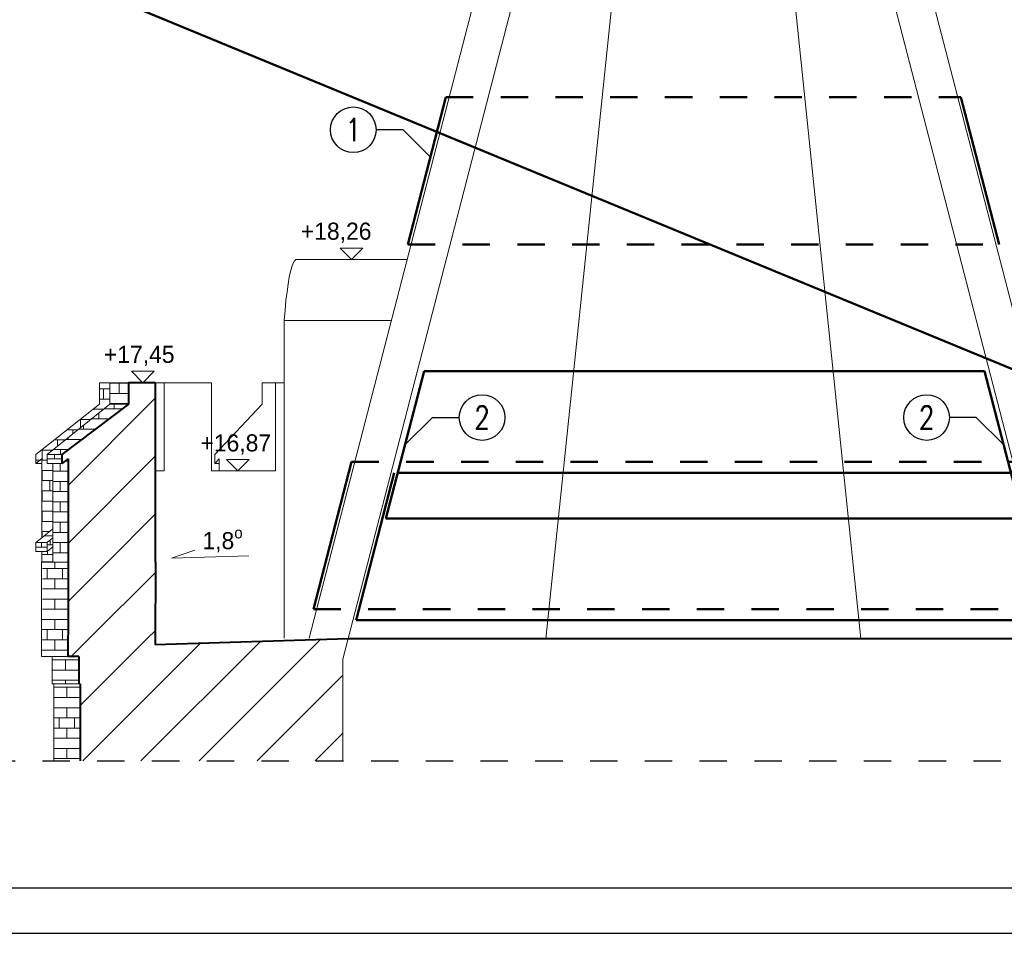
# Model space of a CAD drawing. Header units: millimetres. Extents: x 67877 to 166263, y -957 to 33454.
# Tile 92 of 98: x 150745 to 157217, y -957 to 5051. Entities that reach past the tile are written whole.
import ezdxf
from ezdxf.enums import TextEntityAlignment as Align

# ---------------------------------------------------------------- set-up
doc = ezdxf.new("R2010")
doc.units = ezdxf.units.MM
doc.linetypes.add('Przerywana', pattern=[360, 180, -180])
doc.linetypes.add('Wipeout_Contour', pattern=[1000, 0, -1000])
for name, color, linetype, lineweight in [('0_Nr_pióra__1', 7, 'Continuous', 13), ('0_Nr_pióra__101', 253, 'Continuous', 5), ('0_Nr_pióra__102', 9, 'Continuous', 5), ('0_Nr_pióra__103', 7, 'Continuous', 5), ('0_Nr_pióra__27', 7, 'Continuous', 40), ('0_Nr_pióra__7', 7, 'Continuous', 20), ('0_Nr_pióra__90', 7, 'Continuous', 13), ('inw_schody zewnętrzne_Nr_pióra__1', 7, 'Continuous', 13), ('inw_schody zewnętrzne_Nr_pióra__27', 7, 'Continuous', 40), ('inw_schody zewnętrzne_Nr_pióra__87', 7, 'Continuous', 13), ('inw_ściany zewnętrzne_Nr_pióra__87', 7, 'Continuous', 13), ('numerki', 3, 'Continuous', 20)]:
    doc.layers.add(name, color=color, linetype=linetype, lineweight=lineweight)
for name, color, linetype in [('bj linia odniesienia', 4, 'Continuous'), ('bj opis', 2, 'Continuous'), ('inw_schody zewnętrzne', 7, 'Continuous')]:
    doc.layers.add(name, color=color, linetype=linetype)
doc.layers.add('bj pbo joint', color=7, linetype='Continuous', lineweight=50, true_color=0x0000e0)
doc.layers.add('bj siatka PBO-MESH 70na18', color=7, linetype='Continuous', lineweight=50, true_color=0x009300)
doc.styles.add('Beta', font='simplex.shx', dxfattribs={"width": 0.8, "height": 12.5})
doc.styles.add('STYL_AUTOMATYCZNY_1', font='GOTHIC.TTF')
pattern_1 = [(45, (124746, -14782.78), (-190.9188, 190.9188), [])]

# ---------------------------------------------------------------- blocks, each defined once
blk = doc.blocks.new('Wymiary_67_4', base_point=(766540, 21673))
at = {"layer": '0_Nr_pióra__1', "linetype": 'Continuous'}
for p, q in [((766540, 21673), (766390, 21823)), ((766390, 21823), (766690, 21823)), ((766690, 21823), (766540, 21673))]:
    blk.add_line(p, q, dxfattribs=at)
at = {"layer": '0_Nr_pióra__1', "insert": (766027, 21892), "char_height": 225, "attachment_point": 7, "style": 'STYL_AUTOMATYCZNY_1'}
blk.add_mtext('\\A1;{\\pql;\\fCentury Gothic|b0|i0|c238|p34;+17,45}', dxfattribs=at)
blk = doc.blocks.new('Wymiary_68_4', base_point=(767911, 22483))
at = {"layer": '0_Nr_pióra__1', "linetype": 'Continuous'}
for p, q in [((767911, 22483), (767761, 22633)), ((767761, 22633), (768061, 22633)), ((768061, 22633), (767911, 22483))]:
    blk.add_line(p, q, dxfattribs=at)
at = {"layer": '0_Nr_pióra__1', "insert": (767246, 22703), "char_height": 225, "attachment_point": 7, "style": 'STYL_AUTOMATYCZNY_1'}
blk.add_mtext('\\A1;{\\pql;\\fCentury Gothic|b0|i0|c238|p34;+18,26}', dxfattribs=at)
blk = doc.blocks.new('Wymiary_69_4', base_point=(767165, 21093))
at = {"layer": '0_Nr_pióra__1', "linetype": 'Continuous'}
for p, q in [((767165, 21093), (767015, 21243)), ((767015, 21243), (767315, 21243)), ((767315, 21243), (767165, 21093))]:
    blk.add_line(p, q, dxfattribs=at)
at = {"layer": '0_Nr_pióra__1', "insert": (766673, 21307), "char_height": 225, "attachment_point": 7, "style": 'STYL_AUTOMATYCZNY_1'}
blk.add_mtext('\\A1;{\\pql;\\fCentury Gothic|b0|i0|c238|p34;+16,87}', dxfattribs=at)

msp = doc.modelspace()

# ---------------------------------------------------------------- hatches: boundary and pattern name
at = {"layer": '0_Nr_pióra__101', "linetype": 'Continuous'}
h = msp.add_hatch(dxfattribs=at)
h.set_pattern_fill('Cegła___wiązanie_pospoli_00', color=256, style=0, pattern_type=2)
h.set_pattern_definition([(0, (152042.64, 2148.16), (0, 67), []), (90, (152042.64, 2148.16), (-201, 0), [67, -67]), (90, (152143.14, 2215.16), (-201, 0), [67, -201, 67, -67]), (90, (152092.89, 2349.16), (-100.5, 0), [67, -335])])
h.paths.add_polyline_path([(152057.162, 2163.654), (152028.112, 2132.672), (152057.162, 2132.672)])
at = {"layer": '0_Nr_pióra__102', "linetype": 'Continuous'}
h = msp.add_hatch(dxfattribs=at)
h.set_pattern_fill('Cegła___wiązanie_pospoli_00', color=256, style=0, pattern_type=2)
h.set_pattern_definition([(0, (151093.76, 2153.753), (0, 67), []), (90, (151093.76, 2153.75), (-201, 0), [67, -67]), (90, (151194.26, 2220.75), (-201, 0), [67, -201, 67, -67]), (90, (151144.01, 2354.75), (-100.5, 0), [67, -335])])
h.paths.add_polyline_path([(150963.611, 2132.672), (150945.744, 2132.672), (150925.045, 2132.672), (150925.045, 2192.672), (151337.038, 2523.654), (151337.038, 2663.654), (151269.731, 2663.654), (151269.731, 2523.654), (150850.487, 2192.672), (150850.487, 2132.672), (150889.732, 2163.654), (150889.732, 1643.852), (150963.611, 1702.178)])
h = msp.add_hatch(dxfattribs=at)
h.set_pattern_fill('Cegła___wiązanie_pospoli_00', color=256, style=0, pattern_type=2)
h.set_pattern_definition([(0, (151398.36, 2593.654), (0, 67), []), (90, (151398.36, 2593.65), (-201, 0), [67, -67]), (90, (151498.86, 2660.65), (-201, 0), [67, -201, 67, -67]), (90, (151448.61, 2794.65), (-100.5, 0), [67, -335])])
h.paths.add_polyline_path([(151337.038, 2663.654), (151337.038, 2523.654), (151355.736, 2523.654), (151403.299, 2523.654), (151459.688, 2523.654), (151459.688, 2663.654), (151403.299, 2663.654), (151355.736, 2663.654)])
h = msp.add_hatch(dxfattribs=at)
h.set_pattern_fill('Cegła___wiązanie_pospoli_00', color=256, style=0, pattern_type=2)
h.set_pattern_definition([(0, (151164.17, 2358.16), (0, 67), []), (90, (151164.17, 2358.16), (-201, 0), [67, -67]), (90, (151264.67, 2425.16), (-201, 0), [67, -201, 67, -67]), (90, (151214.42, 2559.16), (-100.5, 0), [67, -335])])
h.paths.add_polyline_path([(151022.27, 2192.672), (151456.738, 2521.423), (151403.299, 2523.654), (151355.736, 2523.654), (151337.038, 2523.654), (150925.045, 2192.672), (150945.744, 2192.672)])
h = msp.add_hatch(dxfattribs=at)
h.set_pattern_fill('Cegła___wiązanie_pospoli_00', color=256, style=0, pattern_type=2)
h.set_pattern_definition([(0, (150973.66, 2162.67), (0, 67), []), (90, (150973.66, 2162.67), (-201, 0), [67, -67]), (90, (151074.16, 2229.67), (-201, 0), [67, -201, 67, -67]), (90, (151023.91, 2363.67), (-100.5, 0), [67, -335])])
h.paths.add_polyline_path([(150925.045, 2192.672), (150925.045, 2132.672), (150945.744, 2132.672), (150998.394, 2132.672), (151022.27, 2132.672), (151022.27, 2192.672), (150998.394, 2192.672), (150945.744, 2192.672)])
h = msp.add_hatch(dxfattribs=at)
h.set_pattern_fill('Cegła___wiązanie_pospoli_00', color=256, style=0, pattern_type=2)
h.set_pattern_definition([(0, (151010.21, 1813.47), (0, 67), []), (90, (151010.2, 1813.47), (-201, 0), [67, -67]), (90, (151110.7, 1880.47), (-201, 0), [67, -201, 67, -67]), (90, (151060.46, 2014.47), (-100.5, 0), [67, -335])])
h.paths.add_polyline_path([(150963.611, 1692.909), (150963.611, 1674.778), (150963.611, 1643.456), (150963.611, 1583.456), (150963.611, 1483.654), (150976.894, 1483.654), (150979.507, 1483.654), (150979.95, 1483.654), (150984.122, 1483.654), (151024.261, 1483.654), (151030.384, 1483.654), (151031.369, 1483.654), (151036.295, 1483.654), (151063.215, 1483.654), (151063.215, 2163.654), (151036.296, 2143.285), (151022.27, 2132.672), (150998.394, 2132.672), (150984.122, 2132.672), (150963.611, 2132.672), (150963.611, 1702.178), (150963.611, 1702.152)])
h = msp.add_hatch(dxfattribs=at)
h.set_pattern_fill('Cegła___wiązanie_pospoli_00', color=256, style=0, pattern_type=2)
h.set_pattern_definition([(0, (150907.01, 1657.425), (0, 67), []), (90, (150907, 1657.43), (-201, 0), [67, -67]), (90, (151007.5, 1724.43), (-201, 0), [67, -201, 67, -67]), (90, (150957.26, 1858.43), (-100.5, 0), [67, -335])])
h.paths.add_polyline_path([(150925.292, 1612.672), (150850.408, 1612.672), (150963.611, 1702.178), (150963.611, 1643.456)])
h = msp.add_hatch(dxfattribs=at)
h.set_pattern_fill('Cegła___wiązanie_pospoli_00', color=256, style=0, pattern_type=2)
h.set_pattern_definition([(0, (150944.45, 1598.064), (0, 67), []), (90, (150944.45, 1598.06), (-201, 0), [67, -67]), (90, (151044.95, 1665.06), (-201, 0), [67, -201, 67, -67]), (90, (150994.7, 1799.06), (-100.5, 0), [67, -335])])
h.paths.add_polyline_path([(150925.292, 1612.672), (150925.292, 1552.672), (150963.611, 1583.456), (150963.611, 1643.456)])
h = msp.add_hatch(dxfattribs=at)
h.set_pattern_fill('Cegła___wiązanie_pospoli_00', color=256, style=0, pattern_type=2)
h.set_pattern_definition([(0, (150887.85, 1582.67), (0, 67), []), (90, (150887.85, 1582.67), (-201, 0), [67, -67]), (90, (150988.35, 1649.67), (-201, 0), [67, -201, 67, -67]), (90, (150938.1, 1783.67), (-100.5, 0), [67, -335])])
h.paths.add_polyline_path([(150850.408, 1612.672), (150850.408, 1552.672), (150862.259, 1552.672), (150885.584, 1552.672), (150925.292, 1552.672), (150925.292, 1612.672), (150885.584, 1612.672), (150862.259, 1612.672)])
h = msp.add_hatch(dxfattribs=at)
h.set_pattern_fill('Cegła___wiązanie_pospoli_00', color=256, style=0, pattern_type=2)
h.set_pattern_definition([(0, (150926.63, 1534.964), (0, 67), []), (90, (150926.63, 1534.96), (-201, 0), [67, -67]), (90, (151027.13, 1601.96), (-201, 0), [67, -201, 67, -67]), (90, (150976.88, 1735.96), (-100.5, 0), [67, -335])])
h.paths.add_polyline_path([(150889.651, 1552.672), (150889.651, 1486.472), (150901.394, 1486.472), (150924.509, 1486.472), (150963.611, 1486.472), (150963.611, 1583.456), (150925.292, 1552.672)])
h = msp.add_hatch(dxfattribs=at)
h.set_pattern_fill('Cegła___wiązanie_pospoli_00', color=256, style=0, pattern_type=2)
h.set_pattern_definition([(0, (150976.086, 1173.654), (0, 67), []), (90, (150976.09, 1173.65), (-201, 0), [67, -67]), (90, (151076.59, 1240.65), (-201, 0), [67, -201, 67, -67]), (90, (151026.34, 1374.65), (-100.5, 0), [67, -335])])
h.paths.add_polyline_path([(150894.26, 1483.654), (150894.26, 1133.654), (150888.556, 1133.654), (150888.556, 863.654), (150896.591, 863.654), (150915.087, 863.654), (150944.001, 863.654), (150983.264, 863.654), (151032.78, 863.654), (151061.053, 863.654), (151063.615, 1143.204), (151063.615, 1483.654), (151063.215, 1483.654), (151036.295, 1483.654), (151031.369, 1483.654), (151030.384, 1483.654), (151024.261, 1483.654), (150984.122, 1483.654), (150979.95, 1483.654), (150979.507, 1483.654), (150976.894, 1483.654), (150963.611, 1483.654)])
h = msp.add_hatch(dxfattribs=at)
h.set_pattern_fill('Cegła___wiązanie_pospoli_00', color=256, style=0, pattern_type=2)
h.set_pattern_definition([(0, (151046.26, 773.654), (0, 67), []), (90, (151046.26, 773.65), (-201, 0), [67, -67]), (90, (151146.76, 840.65), (-201, 0), [67, -201, 67, -67]), (90, (151096.51, 974.65), (-100.5, 0), [67, -335])])
h.paths.add_polyline_path([(150958.572, 863.654), (150958.572, 683.654), (150966.476, 683.654), (150984.675, 683.654), (151013.124, 683.654), (151051.755, 683.654), (151100.475, 683.654), (151133.954, 683.654), (151133.954, 863.654), (151061.053, 863.654), (151032.78, 863.654), (150983.264, 863.654)])
h = msp.add_hatch(dxfattribs=at)
h.set_pattern_fill('Cegła___wiązanie_pospoli_00', color=256, style=0, pattern_type=2)
h.set_pattern_definition([(0, (151055.29, 593.654), (0, 67), []), (90, (151055.29, 593.65), (-201, 0), [67, -67]), (90, (151155.79, 660.65), (-201, 0), [67, -201, 67, -67]), (90, (151105.54, 794.65), (-100.5, 0), [67, -335])])
h.paths.add_polyline_path([(150969.495, 683.654), (150969.495, 503.654), (150969.495, 176.201), (150993.7, 176.201), (151022.15, 176.201), (151060.78, 176.201), (151142.979, 176.207), (151142.979, 503.654), (151142.979, 683.654), (151070.078, 683.654), (151041.806, 683.654), (150992.289, 683.654)])
at = {"layer": 'inw_schody zewnętrzne_Nr_pióra__1', "linetype": 'Continuous'}
h = msp.add_hatch(dxfattribs=at)
h.set_pattern_fill('Bloczki_ceramiczne_0004', color=256, style=0, pattern_type=2)
h.set_pattern_definition(pattern_1)
h.paths.add_polyline_path([(151459.688, 2463.654), (151063.215, 2163.654), (151063.215, 1483.654), (151473.425, 1483.654), (151636.594, 1483.654), (151636.594, 2663.654), (151473.425, 2663.654), (151459.688, 2663.654), (151459.688, 2523.654)])
h = msp.add_hatch(dxfattribs=at)
h.set_pattern_fill('Bloczki_ceramiczne_0004', color=256, style=0, pattern_type=2)
h.set_pattern_definition(pattern_1)
h.paths.add_polyline_path([(151063.528, 1133.654), (151061.053, 863.654), (151133.954, 863.654), (151133.954, 683.654), (151142.979, 683.654), (151142.979, 983.654), (151450.406, 983.654), (151636.921, 983.654), (151636.921, 1483.654), (151400.894, 1483.654), (151063.615, 1483.654), (151063.615, 1133.654)])
h = msp.add_hatch(dxfattribs=at)
h.set_pattern_fill('Bloczki_ceramiczne_0004', color=256, style=0, pattern_type=2)
h.set_pattern_definition(pattern_1)
h.paths.add_polyline_path([(151142.979, 983.654), (151142.979, 176.201), (151251.942, 176.201), (152025.636, 176.201), (152569.827, 176.201), (152727.331, 176.201), (152793.351, 176.201), (152869.495, 176.201), (152869.495, 844.775), (152904.621, 980.578), (151635.763, 940.872), (151636.921, 983.654), (151251.942, 983.654)])

# ---------------------------------------------------------------- linework, layer by layer
at = {"layer": '0_Nr_pióra__103', "linetype": 'Continuous'}
msp.add_line((151142.979, 683.654), (151133.954, 683.654), dxfattribs=at)
at = {"layer": '0_Nr_pióra__27', "linetype": 'Continuous'}
for p, q in [((151063.615, 1143.204), (151061.053, 863.654)), ((151133.954, 863.654), (151061.053, 863.654)), ((151133.954, 863.654), (151133.954, 683.654))]:
    msp.add_line(p, q, dxfattribs=at)
at = {"layer": '0_Nr_pióra__90', "linetype": 'Continuous'}
for p, q in [((150888.556, 863.654), (150896.591, 863.654)), ((150896.591, 863.654), (150915.087, 863.654)), ((150915.087, 863.654), (150944.001, 863.654)), ((150944.001, 863.654), (150983.264, 863.654)), ((150958.572, 683.654), (150958.572, 863.654)), ((150983.264, 863.654), (151032.78, 863.654)), ((151032.78, 863.654), (151061.053, 863.654)), ((150958.572, 683.654), (150966.476, 683.654)), ((150966.476, 683.654), (150984.675, 683.654)), ((150984.675, 683.654), (151013.124, 683.654)), ((151013.124, 683.654), (151051.755, 683.654)), ((151051.755, 683.654), (151100.475, 683.654)), ((151100.475, 683.654), (151133.954, 683.654))]:
    msp.add_line(p, q, dxfattribs=at)
at = {"layer": 'bj linia odniesienia', "linetype": 'Przerywana'}
msp.add_line((150174.487, 176.201), (160304.502, 176.201), dxfattribs=at)
at = {"layer": 'bj linia odniesienia'}
for points in [[(153444.768, 4147.021), (153264.871, 4326.917), (153088.017, 4326.917)], [(153277.802, 2254.871), (153457.699, 2434.768), (153634.552, 2434.768)], [(157213.466, 2254.871), (157033.569, 2434.768), (156856.716, 2434.768)]]:
    msp.add_lwpolyline(points, dxfattribs=at)
at = {"layer": 'bj opis', "ltscale": 2}
for centre in [(152938.017, 4326.917), (153784.552, 2434.768), (156706.716, 2434.768)]:
    msp.add_circle(centre, 150, dxfattribs=at)
at = {"layer": 'bj pbo joint'}
for p, q in [((153296.323, 3573.121), (153546.741, 4541.258)), ((157182.666, 3573.121), (156932.248, 4541.258)), ((152676.099, 1175.286), (152926.517, 2143.424))]:
    msp.add_line(p, q, dxfattribs=at)
at = {"layer": 'bj pbo joint', "linetype": 'Przerywana'}
for p, q in [((153546.741, 4541.258), (156932.248, 4541.258)), ((153296.323, 3573.121), (157182.666, 3573.121)), ((152926.517, 2143.424), (157553.242, 2143.424)), ((152676.099, 1175.286), (157803.661, 1175.286))]:
    msp.add_line(p, q, dxfattribs=at)
at = {"layer": 'bj siatka PBO-MESH 70na18'}
for p, q in [((153152.593, 1770.802), (153403.011, 2738.94)), ((157338.675, 1770.802), (157088.257, 2738.94)), ((152956.858, 1102.665), (153207.277, 2070.802))]:
    msp.add_line(p, q, dxfattribs=at)
for points in [[(153403.011, 2738.94), (157088.257, 2738.94)], [(153230.191, 2070.802), (157272.482, 2070.802)], [(153152.593, 1770.802), (157338.675, 1770.802)], [(157522.903, 1102.657), (152956.858, 1102.665)]]:
    msp.add_lwpolyline(points, dxfattribs=at)
at = {"layer": 'inw_schody zewnętrzne_Nr_pióra__1', "linetype": 'Continuous'}
for p, q in [((152542.565, 3449.621), (152533.887, 3426.313)), ((152551.424, 3465.266), (152542.565, 3449.621)), ((152560.392, 3473.121), (152551.424, 3465.266)), ((152560.392, 3473.121), (153291.115, 3473.121)), ((152525.462, 3395.53), (152517.357, 3357.524)), ((152533.887, 3426.313), (152525.462, 3395.53)), ((152509.639, 3312.604), (152502.37, 3261.133)), ((152517.357, 3357.524), (152509.639, 3312.604)), ((152502.37, 3261.133), (152495.609, 3203.532)), ((152495.609, 3203.532), (152489.412, 3140.268)), ((152489.412, 3140.268), (152483.828, 3071.856)), ((152483.828, 3071.856), (152483.828, 983.654)), ((152483.828, 3071.856), (153187.324, 3071.856)), ((151063.615, 1483.654), (151063.215, 1483.654))]:
    msp.add_line(p, q, dxfattribs=at)
at = {"layer": 'inw_schody zewnętrzne_Nr_pióra__27', "linetype": 'Continuous'}
for p, q in [((151459.688, 2663.654), (151459.688, 2523.654)), ((151636.594, 2663.654), (151636.594, 1483.654)), ((151459.688, 2523.654), (151022.27, 2192.672)), ((151022.27, 2192.672), (151022.27, 2132.672)), ((151063.215, 2163.654), (151022.27, 2132.672)), ((151063.215, 2163.654), (151063.215, 1483.654)), ((151063.615, 1483.654), (151063.615, 1133.654)), ((151636.921, 1483.654), (151635.763, 940.872)), ((151142.979, 683.654), (151142.979, 176.201))]:
    msp.add_line(p, q, dxfattribs=at)
at = {"layer": 'inw_schody zewnętrzne_Nr_pióra__27', "linetype": 'Continuous', "flags": 128}
for points in [[(151636.594, 2663.654), (151473.425, 2663.654), (151459.688, 2663.654)], [(158842.068, 945.604), (157587.843, 980.541), (152903.425, 980.541), (151635.763, 940.872)]]:
    msp.add_lwpolyline(points, dxfattribs=at)
at = {"layer": 'inw_schody zewnętrzne_Nr_pióra__87', "linetype": 'Continuous'}
for p, q in [((155230.592, 10971.29), (152647.189, 983.654)), ((157834.382, 973.673), (155249.495, 10967.047)), ((155239.495, 10007.379), (152869.495, 844.775)), ((157609.495, 844.775), (155239.495, 10007.379)), ((154204.467, 980.541), (155073.712, 9366.45)), ((156274.523, 980.541), (155405.277, 9366.45)), ((151269.731, 2523.654), (151269.731, 2663.654)), ((151269.731, 2663.654), (151337.038, 2663.654)), ((151337.038, 2663.654), (151355.736, 2663.654)), ((151337.038, 2523.654), (151337.038, 2663.654)), ((151355.736, 2663.654), (151403.299, 2663.654)), ((151403.299, 2663.654), (151459.688, 2663.654)), ((151636.594, 2663.654), (151694.038, 2663.654)), ((151694.038, 2663.654), (151694.038, 2083.654)), ((151774.913, 2663.654), (151694.038, 2663.654)), ((151859.998, 2663.654), (151774.913, 2663.654)), ((151954.046, 2663.654), (151859.998, 2663.654)), ((152005.427, 2663.654), (151954.046, 2663.654)), ((152338.449, 2523.654), (152338.449, 2663.654)), ((152338.449, 2663.654), (152427.277, 2663.654)), ((152427.091, 2083.654), (152427.091, 2663.654)), ((152483.828, 2663.654), (152427.277, 2663.654)), ((150925.045, 2192.672), (151337.038, 2523.654)), ((151355.736, 2523.654), (151337.038, 2523.654)), ((151403.299, 2523.654), (151355.736, 2523.654)), ((151459.688, 2523.654), (151403.299, 2523.654)), ((150925.045, 2192.672), (150945.744, 2192.672)), ((150925.045, 2132.672), (150925.045, 2192.672)), ((150945.744, 2192.672), (150998.394, 2192.672)), ((150998.394, 2192.672), (151022.27, 2192.672)), ((150925.045, 2132.672), (150945.744, 2132.672)), ((150945.744, 2132.672), (150998.394, 2132.672)), ((150998.394, 2132.672), (151022.27, 2132.672)), ((151658.599, 2083.654), (151636.594, 2083.654)), ((151693.804, 2083.654), (151658.599, 2083.654)), ((152005.427, 2083.654), (152005.64, 2083.654)), ((152121.28, 2083.654), (152005.64, 2083.654)), ((152237.3, 2083.654), (152121.28, 2083.654)), ((152361.283, 2083.654), (152237.3, 2083.654)), ((152427.091, 2083.654), (152361.283, 2083.654)), ((151024.261, 1483.654), (151030.384, 1483.654)), ((151030.384, 1483.654), (151031.369, 1483.654)), ((151031.369, 1483.654), (151036.295, 1483.654)), ((151036.295, 1483.654), (151063.215, 1483.654)), ((152869.495, 176.201), (152869.495, 844.775)), ((150969.495, 176.201), (150969.495, 683.654))]:
    msp.add_line(p, q, dxfattribs=at)
at = {"layer": 'inw_ściany zewnętrzne_Nr_pióra__87', "linetype": 'Continuous', "flags": 128}
msp.add_lwpolyline([(152251.965, 1526.357), (151742.336, 1510.409), (151896.322, 1563.135)], dxfattribs=at)

# ---------------------------------------------------------------- block references
at = {"linetype": 'Continuous', "xscale": 0.5, "yscale": 0.5, "zscale": 0.5}
for name, p in [('Wymiary_68_4', (152925.753, 3473.121)), ('Wymiary_67_4', (151555.01, 2663.654))]:
    msp.add_blockref(name, p, dxfattribs=at)

# ---------------------------------------------------------------- texts
at = {"layer": '0_Nr_pióra__7', "linetype": 'Continuous', "insert": (152078.486, 1536.025), "char_height": 112.5, "attachment_point": 8, "style": 'STYL_AUTOMATYCZNY_1'}
msp.add_mtext('\\A1;{\\pqc;\\fCentury Gothic|b0|i0|c238|p34;1,8\\fCentury Gothic|b0|i0|c238|p34;\\A1{\\H.66x;\\So^  ;}}', dxfattribs=at)
at = {"layer": 'numerki', "ltscale": 2, "style": 'Beta', "width": 0.8}
for s, p in [('1', (152938.017, 4326.917)), ('2', (153784.552, 2434.768)), ('2', (156706.716, 2434.768))]:
    msp.add_text(s, height=150, dxfattribs=at).set_placement(p, align=Align.MIDDLE_CENTER)

# ---------------------------------------------------------------- next in the draw order: wipeouts: each hides what was drawn before it
at = {"linetype": 'Wipeout_Contour', "ltscale": 3064595.423924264}
msp.add_wipeout([(150889.732, 2163.654), (150850.487, 2132.672), (150855.474, 2132.672), (150889.732, 2159.749)], dxfattribs=at).dxf.layer = 'inw_schody zewnętrzne'
at = {"linetype": 'Wipeout_Contour', "ltscale": 2301972.829172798}
msp.add_wipeout([(152028.112, 2132.672), (152057.162, 2132.672), (152057.162, 2163.654)], dxfattribs=at).dxf.layer = 'inw_schody zewnętrzne'
at = {"linetype": 'Wipeout_Contour', "ltscale": 3064684.471659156}
msp.add_wipeout([(150963.611, 1702.178), (150850.237, 1612.672), (150850.408, 1612.672), (150963.611, 1702.046)], dxfattribs=at).dxf.layer = 'inw_schody zewnętrzne'
at = {"linetype": 'Wipeout_Contour', "ltscale": 3064585.025706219}
msp.add_wipeout([(150888.556, 1483.654), (150888.556, 1133.654), (150894.26, 1133.654), (150894.26, 1483.654)], dxfattribs=at).dxf.layer = 'inw_schody zewnętrzne'

# ---------------------------------------------------------------- next in the draw order: linework, layer by layer
at = {"layer": '0_Nr_pióra__90', "linetype": 'Continuous'}
msp.add_line((150888.556, 863.654), (150888.556, 1147.207), dxfattribs=at)
at = {"layer": 'inw_schody zewnętrzne_Nr_pióra__87', "linetype": 'Continuous'}
for p, q in [((152005.427, 2663.654), (152005.427, 2083.654)), ((150850.487, 2192.672), (151269.731, 2523.654)), ((152028.112, 2192.672), (152338.449, 2523.654)), ((150850.487, 2132.672), (150850.487, 2192.672)), ((150889.732, 2163.654), (150850.487, 2132.672)), ((150889.732, 1643.852), (150889.732, 2163.654)), ((152028.112, 2132.672), (152028.112, 2192.672)), ((152057.162, 2163.654), (152028.112, 2132.672)), ((152057.162, 2083.654), (152057.162, 2163.654)), ((150855.474, 2132.672), (150850.487, 2132.672)), ((150873.38, 2132.672), (150855.474, 2132.672)), ((150889.732, 2132.672), (150873.38, 2132.672)), ((150963.611, 1643.456), (150963.611, 2132.672)), ((152057.162, 2132.672), (152028.112, 2132.672)), ((150889.732, 1643.852), (150963.611, 1702.178)), ((150925.292, 1612.672), (150963.611, 1643.456)), ((150963.611, 1583.456), (150963.611, 1643.456)), ((150885.584, 1612.672), (150925.292, 1612.672)), ((150925.292, 1552.672), (150925.292, 1612.672)), ((150963.611, 1583.456), (150925.292, 1552.672))]:
    msp.add_line(p, q, dxfattribs=at)

# ---------------------------------------------------------------- next in the draw order: block references
at = {"linetype": 'Continuous', "xscale": 0.5, "yscale": 0.5, "zscale": 0.5}
msp.add_blockref('Wymiary_69_4', (152179.29, 2083.654), dxfattribs=at)

# ---------------------------------------------------------------- next in the draw order: wipeouts: each hides what was drawn before it
at = {"linetype": 'Wipeout_Contour', "ltscale": 3064449.928429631}
msp.add_wipeout([(150850.237, 1612.672), (150850.237, 1552.672), (150850.408, 1552.672), (150850.408, 1612.672)], dxfattribs=at).dxf.layer = 'inw_schody zewnętrzne'
at = {"linetype": 'Wipeout_Contour', "ltscale": 3064744.742195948}
msp.add_wipeout([(150889.732, 1483.654), (150963.611, 1483.654), (150963.611, 1486.472), (150889.732, 1486.472)], dxfattribs=at).dxf.layer = 'inw_schody zewnętrzne'

# ---------------------------------------------------------------- next in the draw order: linework, layer by layer
at = {"layer": 'inw_schody zewnętrzne_Nr_pióra__87', "linetype": 'Continuous'}
for p, q in [((150850.237, 1612.672), (150889.732, 1643.852)), ((150850.237, 1612.672), (150850.408, 1612.672)), ((150850.237, 1552.672), (150850.237, 1612.672)), ((150850.408, 1612.672), (150862.259, 1612.672)), ((150862.259, 1612.672), (150885.584, 1612.672)), ((150963.611, 1483.654), (150963.611, 1583.456)), ((150850.237, 1552.672), (150850.408, 1552.672)), ((150924.509, 1486.472), (150963.611, 1486.472)), ((150939.795, 1483.654), (150963.611, 1483.654)), ((150963.611, 1483.654), (150976.894, 1483.654)), ((150976.894, 1483.654), (150979.507, 1483.654)), ((150979.507, 1483.654), (150979.95, 1483.654)), ((150979.95, 1483.654), (150984.122, 1483.654)), ((150984.122, 1483.654), (151024.261, 1483.654))]:
    msp.add_line(p, q, dxfattribs=at)

# ---------------------------------------------------------------- next in the draw order: wipeouts: each hides what was drawn before it
at = {"linetype": 'Wipeout_Contour', "ltscale": 3064600.072029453}
msp.add_wipeout([(150889.651, 1552.672), (150889.481, 1552.672), (150889.481, 1486.472), (150889.651, 1486.472)], dxfattribs=at).dxf.layer = 'inw_schody zewnętrzne'

# ---------------------------------------------------------------- next in the draw order: linework, layer by layer
at = {"layer": 'bj linia odniesienia'}
for points in [[(130263.095, -957.052), (166263.095, -957.052), (166263.095, 13892.948), (130263.095, 13892.948)], [(131263.095, -657.052), (165963.095, -657.052), (165963.095, 13592.948), (131263.095, 13592.948)]]:
    msp.add_lwpolyline(points, close=True, dxfattribs=at)
at = {"layer": 'bj siatka PBO-MESH 70na18'}
msp.add_lwpolyline([(166263.095, -957.052), (130263.095, 13892.948), (166263.095, 13892.948), (130263.095, -957.052)], dxfattribs=at)
at = {"layer": 'inw_schody zewnętrzne_Nr_pióra__87', "linetype": 'Continuous'}
for p, q in [((150850.408, 1552.672), (150862.259, 1552.672)), ((150862.259, 1552.672), (150885.584, 1552.672)), ((150885.584, 1552.672), (150925.292, 1552.672)), ((150889.481, 1486.472), (150889.481, 1552.672)), ((150888.556, 1133.654), (150888.556, 1483.654)), ((150888.556, 1483.654), (150894.26, 1483.654)), ((150889.481, 1486.472), (150889.651, 1486.472)), ((150889.651, 1486.472), (150901.394, 1486.472)), ((150889.732, 1483.654), (150889.732, 1486.472)), ((150894.26, 1483.654), (150911.354, 1483.654)), ((150901.394, 1486.472), (150924.509, 1486.472)), ((150911.354, 1483.654), (150939.795, 1483.654))]:
    msp.add_line(p, q, dxfattribs=at)

doc.saveas('drawing.dxf')
